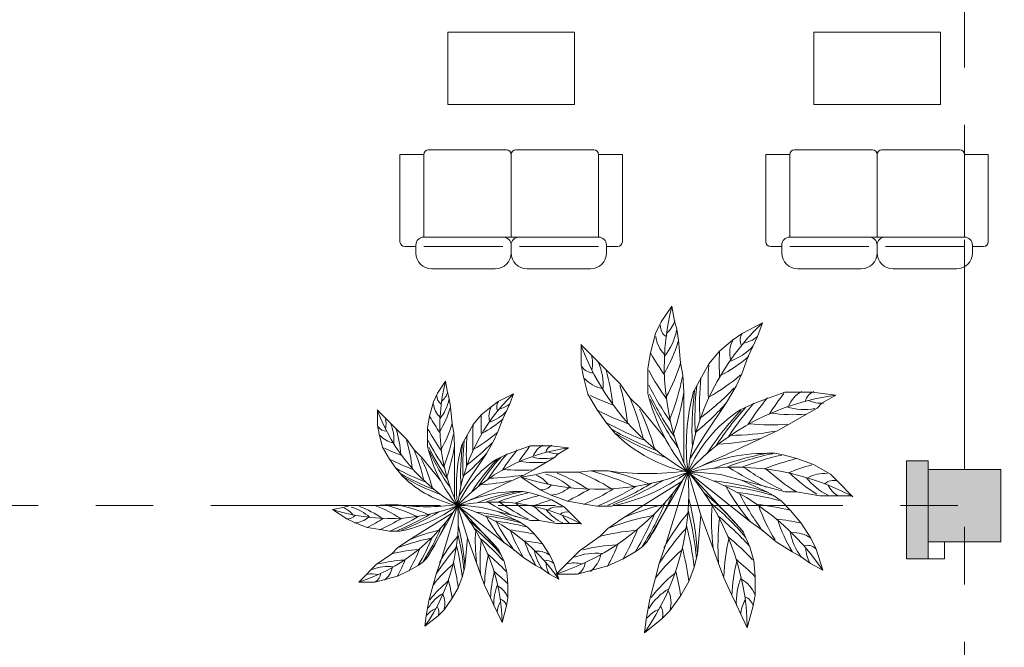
# Model space of a CAD drawing. Header units: centimetres. Extents: x -2574 to 3083, y -1 to 3760.
# Tile 38 of 58: x 665 to 1209, y 1770 to 2117. Entities that reach past the tile are written whole.
import ezdxf

# ---------------------------------------------------------------- set-up
doc = ezdxf.new("R2010")
doc.units = ezdxf.units.CM
doc.linetypes.add('Oś', pattern=[222.25, 127, -31.75, 31.75, -31.75])
for name, color, linetype, lineweight in [('A-WALL', 113, 'Continuous', 13), ('I-FURN', 30, 'Continuous', 9), ('L-PLNT', 71, 'Continuous', 9), ('S-GRID', 1, 'Continuous', 13)]:
    doc.layers.add(name, color=color, linetype=linetype, lineweight=lineweight)
doc.layers.add('A-WALL-PATT', color=111, linetype='Continuous', lineweight=13, plot=False)
doc.layers.add('S-COLS', color=52, linetype='Continuous', lineweight=13, plot=False)

msp = doc.modelspace()

# ---------------------------------------------------------------- hatches: boundary and pattern name
at = {"layer": 'S-COLS', "lineweight": 9}
msp.add_hatch(color=251, dxfattribs=at).paths.add_polyline_path([(1167.38, 1828.33), (1207.38, 1828.33), (1207.38, 1868.33), (1167.38, 1868.33), (1167.38, 1836.42)], flags=0)

# ---------------------------------------------------------------- linework, layer by layer
at = {"layer": 'A-WALL', "color": 251, "lineweight": 9}
for p, q in [((1155.38, 1873.08), (1155.38, 1818.83)), ((1167.38, 1873.08), (1155.38, 1873.08)), ((1167.38, 1868.33), (1167.38, 1873.08)), ((1167.38, 1818.83), (1167.38, 1828.33)), ((1176.38, 1828.33), (1176.38, 1818.83)), ((1155.38, 1818.83), (1176.38, 1818.83))]:
    msp.add_line(p, q, dxfattribs=at)
at = {"layer": 'A-WALL-PATT', "color": 251, "linetype": 'Continuous', "lineweight": 9, "extrusion": (0, 0, -1)}
for points in [[(-1155.38, 1818.83), (-1167.38, 1873.08), (-1155.38, 1873.08)], [(-1167.38, 1873.08), (-1155.38, 1818.83), (-1167.38, 1818.83)]]:
    msp.add_solid(points, dxfattribs=at)
at = {"layer": 'I-FURN', "color": 251, "lineweight": 9}
for p, q in [((901.94, 2109.95), (901.94, 2069.95)), ((971.94, 2109.95), (901.94, 2109.95)), ((971.94, 2069.95), (971.94, 2109.95)), ((1104.11, 2109.95), (1104.11, 2069.95)), ((1174.11, 2109.95), (1104.11, 2109.95)), ((1174.11, 2069.95), (1174.11, 2109.95)), ((901.94, 2069.95), (971.94, 2069.95)), ((1104.11, 2069.95), (1174.11, 2069.95)), ((875.52, 2042.32), (888.68, 2042.32)), ((875.52, 1994.13), (875.52, 2042.32)), ((888.68, 2042.32), (888.68, 1996.69)), ((934.31, 2044.95), (891.31, 2044.95)), ((936.94, 1996.69), (936.94, 2042.32)), ((939.58, 2044.95), (982.57, 2044.95)), ((985.21, 2042.32), (998.37, 2042.32)), ((985.21, 1996.69), (985.21, 2042.32)), ((998.37, 2042.32), (998.37, 1994.13)), ((1077.69, 2042.32), (1090.85, 2042.32)), ((1077.69, 1994.13), (1077.69, 2042.32)), ((1090.85, 2042.32), (1090.85, 1996.69)), ((1136.48, 2044.95), (1093.48, 2044.95)), ((1139.11, 1996.69), (1139.11, 2042.32)), ((1141.75, 2044.95), (1184.74, 2044.95)), ((1187.38, 2042.32), (1200.54, 2042.32)), ((1187.38, 1996.69), (1187.38, 2042.32)), ((1200.54, 2042.32), (1200.54, 1994.13)), ((888.68, 1996.69), (936.94, 1996.69)), ((936.94, 1996.69), (985.21, 1996.69)), ((1090.85, 1996.69), (1139.11, 1996.69)), ((1139.11, 1996.69), (1187.38, 1996.69)), ((884.29, 1991.49), (878.15, 1991.49)), ((884.29, 1987.91), (884.29, 1992.3)), ((888.68, 1991.49), (932.4, 1991.49)), ((936.94, 1987.91), (936.94, 1992.3)), ((985.21, 1991.49), (941.49, 1991.49)), ((989.59, 1992.3), (989.59, 1987.91)), ((989.59, 1991.49), (995.74, 1991.49)), ((1086.46, 1991.49), (1080.32, 1991.49)), ((1086.46, 1987.91), (1086.46, 1992.3)), ((1090.85, 1991.49), (1134.57, 1991.49)), ((1139.11, 1987.91), (1139.11, 1992.3)), ((1187.38, 1991.49), (1143.66, 1991.49)), ((1191.76, 1992.3), (1191.76, 1987.91)), ((1191.76, 1991.49), (1197.91, 1991.49)), ((928.17, 1979.14), (893.07, 1979.14)), ((980.82, 1979.14), (945.72, 1979.14)), ((1130.34, 1979.14), (1095.24, 1979.14)), ((1182.99, 1979.14), (1147.89, 1979.14))]:
    msp.add_line(p, q, dxfattribs=at)
for centre, radius, start, end in [((891.31, 2042.32), 2.63, 90, 180), ((934.31, 2042.32), 2.63, 0, 90), ((939.58, 2042.32), 2.63, 90, 180), ((982.57, 2042.32), 2.63, 0, 90), ((1093.48, 2042.32), 2.63, 90, 180), ((1136.48, 2042.32), 2.63, 0, 90), ((1141.75, 2042.32), 2.63, 90, 180), ((1184.74, 2042.32), 2.63, 0, 90), ((888.68, 1992.3), 4.39, 90, 180), ((932.56, 1992.3), 4.39, 0, 90), ((941.33, 1992.3), 4.39, 90, 180), ((985.21, 1992.3), 4.39, 0, 90), ((1090.85, 1992.3), 4.39, 90, 180), ((1134.73, 1992.3), 4.39, 0, 90), ((1143.5, 1992.3), 4.39, 90, 180), ((1187.38, 1992.3), 4.39, 0, 90), ((878.15, 1994.13), 2.63, 180, 270), ((995.74, 1994.13), 2.63, 270, 0), ((1080.32, 1994.13), 2.63, 180, 270), ((1197.91, 1994.13), 2.63, 270, 0), ((893.07, 1987.91), 8.77, 180, 270), ((928.17, 1987.91), 8.77, 270, 0), ((945.72, 1987.91), 8.77, 180, 270), ((980.82, 1987.91), 8.77, 270, 0), ((1095.24, 1987.91), 8.77, 180, 270), ((1130.34, 1987.91), 8.77, 270, 0), ((1147.89, 1987.91), 8.77, 180, 270), ((1182.99, 1987.91), 8.77, 270, 0)]:
    msp.add_arc(centre, radius, start, end, dxfattribs=at)
at = {"layer": 'L-PLNT', "color": 251, "lineweight": 9}
for p, q in [((1019.75, 1949.78), (1025.76, 1958.56)), ((1025.76, 1958.56), (1027.23, 1950.2)), ((1016.76, 1943.36), (1019.75, 1949.78)), ((1027.23, 1950.2), (1028.41, 1945.82)), ((1064.6, 1943.46), (1075.76, 1949.31)), ((1075.76, 1949.31), (1073.04, 1941.83)), ((1013.92, 1932.76), (1016.76, 1943.36)), ((1028.41, 1945.82), (1029.48, 1939.74)), ((1059.3, 1939.75), (1064.6, 1943.46)), ((975.38, 1937.4), (981.29, 1931.49)), ((975.66, 1926.02), (975.66, 1936.63)), ((1029.48, 1939.74), (1030.57, 1927.22)), ((1052.03, 1933.65), (1059.3, 1939.75)), ((1073.04, 1941.83), (1067.66, 1930.29)), ((981.29, 1931.49), (985.1, 1927.68)), ((1012.39, 1924.1), (1013.92, 1932.76)), ((1046.1, 1926.59), (1052.03, 1933.65)), ((976.82, 1919.43), (975.66, 1926.02)), ((985.1, 1927.68), (989.25, 1923.53)), ((1030.57, 1927.22), (1031.77, 1920.45)), ((1037.77, 1911.55), (1046.1, 1926.59)), ((1067.66, 1930.29), (1064.34, 1921.16)), ((989.25, 1923.53), (997.17, 1915.61)), ((1012.39, 1910.33), (1012.39, 1924.1)), ((1031.77, 1920.45), (1032.42, 1911.07)), ((1064.34, 1921.16), (1061.18, 1914.4)), ((896.21, 1910.51), (900.71, 1917.09)), ((900.71, 1917.09), (901.82, 1910.82)), ((979.39, 1909.83), (976.82, 1919.43)), ((997.17, 1915.61), (1002.53, 1907.96)), ((893.96, 1905.69), (896.21, 1910.51)), ((901.82, 1910.82), (902.7, 1907.53)), ((929.85, 1905.77), (938.22, 1910.15)), ((938.22, 1910.15), (936.17, 1904.54)), ((984.41, 1901.15), (979.39, 1909.83)), ((1032.42, 1911.07), (1032.42, 1871.79)), ((1061.18, 1914.4), (1055.9, 1905.25)), ((1078.02, 1907.23), (1088.17, 1910.92)), ((1088.17, 1910.92), (1096.73, 1910.92)), ((1096.73, 1910.92), (1103.23, 1910.92)), ((1103.23, 1910.92), (1116.37, 1909.39)), ((1116.37, 1909.39), (1108.55, 1904.87)), ((891.83, 1897.74), (893.96, 1905.69)), ((902.7, 1907.53), (903.5, 1902.98)), ((925.87, 1902.98), (929.85, 1905.77)), ((936.17, 1904.54), (932.14, 1895.89)), ((1002.53, 1907.96), (1008.18, 1902.3)), ((1055.9, 1905.25), (1044.27, 1888.01)), ((1063.44, 1901.18), (1070.73, 1904.58)), ((1070.73, 1904.58), (1078.02, 1907.23)), ((1108.55, 1904.87), (1105.93, 1902.25)), ((862.93, 1901.22), (867.36, 1896.78)), ((863.14, 1892.68), (863.14, 1900.64)), ((903.5, 1902.98), (904.32, 1893.58)), ((915.97, 1893.11), (920.42, 1898.41)), ((920.42, 1898.41), (925.87, 1902.98)), ((989.18, 1894.34), (984.41, 1901.15)), ((1008.18, 1902.3), (1022.13, 1885.28)), ((1100.09, 1898.89), (1090.45, 1893.32)), ((1105.93, 1902.25), (1100.09, 1898.89)), ((867.36, 1896.78), (870.22, 1893.93)), ((870.22, 1893.93), (873.33, 1890.81)), ((890.69, 1891.24), (891.83, 1897.74)), ((904.32, 1893.58), (905.22, 1888.5)), ((909.72, 1881.83), (915.97, 1893.11)), ((932.14, 1895.89), (929.65, 1889.04)), ((994.28, 1888.26), (989.18, 1894.34)), ((1090.45, 1893.32), (1084.29, 1889.76)), ((864.01, 1887.74), (863.14, 1892.68)), ((865.94, 1880.54), (864.01, 1887.74)), ((873.33, 1890.81), (879.27, 1884.87)), ((890.69, 1880.91), (890.69, 1891.24)), ((905.22, 1888.5), (905.71, 1881.47)), ((929.65, 1889.04), (927.28, 1883.97)), ((1044.27, 1888.01), (1035.68, 1874.07)), ((1084.29, 1889.76), (1075.58, 1885.7)), ((879.27, 1884.87), (883.29, 1879.14)), ((927.28, 1883.97), (923.32, 1877.11)), ((869.7, 1874.03), (865.94, 1880.54)), ((883.29, 1879.14), (887.53, 1874.89)), ((905.71, 1881.47), (905.71, 1852.01)), ((923.32, 1877.11), (914.6, 1864.18)), ((928.97, 1874.05), (934.45, 1876.6)), ((934.45, 1876.6), (939.91, 1878.59)), ((939.91, 1878.59), (947.52, 1881.36)), ((947.52, 1881.36), (953.94, 1881.36)), ((953.94, 1881.36), (958.82, 1881.36)), ((958.82, 1881.36), (968.67, 1880.21)), ((962.81, 1876.82), (960.84, 1874.86)), ((968.67, 1880.21), (962.81, 1876.82)), ((1082.68, 1877.22), (1078.22, 1877.22)), ((1087.19, 1876.42), (1082.68, 1877.22)), ((873.28, 1868.92), (869.7, 1874.03)), ((887.53, 1874.89), (897.99, 1862.13)), ((956.46, 1872.33), (949.24, 1868.16)), ((960.84, 1874.86), (956.46, 1872.33)), ((1094.84, 1874.37), (1087.19, 1876.42)), ((1103.92, 1871.07), (1094.84, 1874.37)), ((877.1, 1864.37), (873.28, 1868.92)), ((949.24, 1868.16), (944.62, 1865.49)), ((949.96, 1865.38), (955.48, 1866.86)), ((955.48, 1866.86), (960.7, 1866.86)), ((960.7, 1866.86), (973.99, 1866.86)), ((973.99, 1866.86), (981.18, 1867.49)), ((981.18, 1867.49), (990.47, 1867.49)), ((1034.64, 1866.86), (1022.43, 1826.92)), ((1040.14, 1866.86), (1034.54, 1866.86)), ((1034.64, 1866.86), (1069.12, 1839.41)), ((1064.88, 1834.12), (1034.64, 1866.86)), ((1041.81, 1843.06), (1034.64, 1866.86)), ((1052.55, 1865.54), (1040.14, 1866.86)), ((1113.39, 1865.61), (1103.92, 1871.07)), ((914.6, 1864.18), (908.16, 1853.72)), ((944.62, 1865.49), (938.08, 1862.45)), ((942.55, 1864.07), (949.96, 1865.38)), ((952.93, 1857.01), (942.55, 1864.07)), ((998.59, 1841.42), (1031.33, 1861.88)), ((1011.92, 1828.12), (1031.33, 1861.88)), ((1064.14, 1862.43), (1052.55, 1865.54)), ((1064.14, 1862.43), (1075.93, 1859.27)), ((1078.64, 1855.67), (1064.14, 1862.43)), ((1117.03, 1861.96), (1113.39, 1865.61)), ((1125.76, 1853.23), (1117.03, 1861.96)), ((943.4, 1856.08), (940.06, 1856.08)), ((946.79, 1855.49), (943.4, 1856.08)), ((952.52, 1853.95), (946.79, 1855.49)), ((959.13, 1854.12), (952.93, 1857.01)), ((1075.93, 1859.27), (1088.29, 1855.96)), ((1081.79, 1853.85), (1078.64, 1855.67)), ((1088.29, 1855.96), (1094.51, 1855.96)), ((1094.51, 1855.96), (1107.47, 1853.68)), ((959.34, 1851.47), (952.52, 1853.95)), ((968.12, 1850.84), (959.13, 1854.12)), ((966.44, 1847.37), (959.34, 1851.47)), ((977.63, 1849.17), (968.12, 1850.84)), ((1086.03, 1850.89), (1081.79, 1853.85)), ((1091.22, 1845.69), (1086.03, 1850.89)), ((1107.47, 1853.68), (1112.92, 1853.68)), ((1112.92, 1853.68), (1117.52, 1853.68)), ((1117.52, 1853.68), (1124.92, 1853.68)), ((838.31, 1846.22), (843.87, 1847.2)), ((846.1, 1840.92), (838.31, 1846.22)), ((843.87, 1847.2), (848, 1848.31)), ((848, 1848.31), (851.92, 1848.31)), ((851.92, 1848.31), (861.89, 1848.31)), ((861.89, 1848.31), (867.28, 1848.78)), ((867.28, 1848.78), (874.25, 1848.78)), ((880.34, 1829.24), (904.89, 1844.58)), ((890.34, 1819.26), (904.89, 1844.58)), ((907.38, 1848.31), (898.22, 1818.36)), ((911.5, 1848.31), (907.3, 1848.31)), ((907.38, 1848.31), (933.23, 1827.72)), ((930.06, 1823.75), (907.38, 1848.31)), ((912.75, 1830.46), (907.38, 1848.31)), ((920.81, 1847.32), (911.5, 1848.31)), ((929.5, 1844.99), (920.81, 1847.32)), ((929.5, 1844.99), (938.34, 1842.62)), ((940.38, 1839.92), (929.5, 1844.99)), ((969.17, 1844.64), (966.44, 1847.37)), ((975.72, 1838.09), (969.17, 1844.64)), ((984.35, 1847.98), (977.63, 1849.17)), ((992.15, 1847.98), (984.35, 1847.98)), ((1097.11, 1838.68), (1091.22, 1845.69)), ((850.75, 1838.76), (846.1, 1840.92)), ((857.49, 1836.3), (850.75, 1838.76)), ((938.34, 1842.62), (947.62, 1840.14)), ((942.74, 1838.56), (940.38, 1839.92)), ((945.92, 1836.33), (942.74, 1838.56)), ((947.62, 1840.14), (952.28, 1840.14)), ((952.28, 1840.14), (962, 1838.43)), ((990.44, 1835.72), (998.59, 1841.42)), ((1039.93, 1821.54), (1041.81, 1843.06)), ((1041.81, 1843.06), (1048.54, 1824.58)), ((1069.12, 1839.41), (1075.4, 1835.01)), ((1102.56, 1830.28), (1097.11, 1838.68)), ((864.62, 1835.04), (857.49, 1836.3)), ((869.65, 1834.16), (864.62, 1835.04)), ((875.51, 1834.16), (869.65, 1834.16)), ((949.81, 1832.44), (945.92, 1836.33)), ((962, 1838.43), (966.09, 1838.43)), ((966.09, 1838.43), (969.54, 1838.43)), ((969.54, 1838.43), (975.09, 1838.43)), ((986.06, 1831.34), (990.44, 1835.72)), ((1068.86, 1825.58), (1064.88, 1834.12)), ((1075.4, 1835.01), (1083.34, 1828.35)), ((874.23, 1824.96), (880.34, 1829.24)), ((911.34, 1814.33), (912.75, 1830.46)), ((912.75, 1830.46), (917.8, 1816.6)), ((933.23, 1827.72), (937.95, 1824.42)), ((954.23, 1827.18), (949.81, 1832.44)), ((974.65, 1823.35), (986.06, 1831.34)), ((1009.09, 1825.29), (1011.92, 1828.12)), ((1083.34, 1828.35), (1092.25, 1822.78)), ((1105.52, 1824.21), (1102.56, 1830.28)), ((870.94, 1821.67), (874.23, 1824.96)), ((933.04, 1817.35), (930.06, 1823.75)), ((937.95, 1824.42), (943.9, 1819.43)), ((958.32, 1820.88), (954.23, 1827.18)), ((970.56, 1819.26), (974.65, 1823.35)), ((998.87, 1818.94), (1005.5, 1822.77)), ((1005.5, 1822.77), (1009.09, 1825.29)), ((1022.43, 1826.92), (1018.8, 1816.37)), ((1048.54, 1824.58), (1051.52, 1816.38)), ((1070.95, 1817.78), (1068.86, 1825.58)), ((1092.25, 1822.78), (1097.08, 1819.99)), ((1109.08, 1812.57), (1105.52, 1824.21)), ((862.38, 1815.68), (870.94, 1821.67)), ((885.52, 1815.25), (888.21, 1817.13)), ((888.21, 1817.13), (890.34, 1819.26)), ((898.22, 1818.36), (895.5, 1810.45)), ((934.61, 1811.51), (933.04, 1817.35)), ((943.9, 1819.43), (950.58, 1815.25)), ((960.54, 1816.33), (958.32, 1820.88)), ((967.27, 1815.97), (970.56, 1819.26)), ((990.32, 1814.96), (998.87, 1818.94)), ((1037.97, 1814.25), (1039.93, 1821.54)), ((1071.71, 1809.06), (1070.95, 1817.78)), ((1097.08, 1819.99), (1102.23, 1816.38)), ((856.85, 1810.14), (859.31, 1812.61)), ((859.31, 1812.61), (862.38, 1815.68)), ((874.14, 1809.39), (880.54, 1812.38)), ((880.54, 1812.38), (885.52, 1815.25)), ((909.88, 1808.85), (911.34, 1814.33)), ((917.8, 1816.6), (920.04, 1810.46)), ((935.18, 1804.96), (934.61, 1811.51)), ((950.58, 1815.25), (954.2, 1813.16)), ((954.2, 1813.16), (958.07, 1810.46)), ((963.21, 1807.59), (960.54, 1816.33)), ((961.77, 1810.47), (967.27, 1815.97)), ((973.58, 1810.47), (990.32, 1814.96)), ((1018.8, 1816.37), (1016.66, 1808.38)), ((1035.1, 1806.36), (1037.97, 1814.25)), ((1051.52, 1816.38), (1054.45, 1808.34)), ((1102.23, 1816.38), (1109.08, 1812.57)), ((852.73, 1806.02), (856.85, 1810.14)), ((852.73, 1806.02), (861.58, 1806.02)), ((861.58, 1806.02), (874.14, 1809.39)), ((895.5, 1810.45), (893.89, 1804.45)), ((907.72, 1802.94), (909.88, 1808.85)), ((920.04, 1810.46), (922.23, 1804.42)), ((958.07, 1810.46), (963.21, 1807.59)), ((961.77, 1810.47), (973.58, 1810.47)), ((1016.66, 1808.38), (1013.5, 1796.58)), ((1030.62, 1798.59), (1035.1, 1806.36)), ((1054.45, 1808.34), (1058.88, 1798.83)), ((1071.71, 1798.86), (1071.71, 1809.06)), ((893.89, 1804.45), (891.52, 1795.6)), ((904.36, 1797.11), (907.72, 1802.94)), ((922.23, 1804.42), (925.56, 1797.29)), ((935.18, 1797.31), (935.18, 1804.96)), ((891.52, 1795.6), (890.06, 1787.35)), ((899.91, 1790.75), (904.36, 1797.11)), ((925.56, 1797.29), (927.45, 1793.24)), ((934.4, 1792.86), (935.18, 1797.31)), ((1013.5, 1796.58), (1011.55, 1785.57)), ((1024.68, 1790.11), (1030.62, 1798.59)), ((1058.88, 1798.83), (1061.4, 1793.43)), ((1070.67, 1792.92), (1071.71, 1798.86)), ((896.59, 1787.43), (899.91, 1790.75)), ((927.45, 1793.24), (929.22, 1789.43)), ((931.95, 1783.73), (934.4, 1792.86)), ((1020.26, 1785.69), (1024.68, 1790.11)), ((1061.4, 1793.43), (1063.77, 1788.35)), ((1067.4, 1780.74), (1070.67, 1792.92)), ((896.59, 1787.43), (889.29, 1781.62)), ((890.06, 1787.35), (889.29, 1781.62)), ((929.22, 1789.43), (931.95, 1783.73)), ((1020.26, 1785.69), (1010.53, 1777.93)), ((1011.55, 1785.57), (1010.53, 1777.93)), ((1063.77, 1788.35), (1067.4, 1780.74))]:
    msp.add_line(p, q, dxfattribs=at)
for centre, radius, start, end in [((1157.13, 1925.01), 135.59, 165.6722, 205.3952), ((1026.41, 1947.57), 7.01, 177.5807, 236.8411), ((1011.93, 1955.43), 16.17, 312.2337, 342.1531), ((1169.32, 1851.17), 135.59, 133.6319, 173.355), ((996.1, 1951.42), 32.79, 321.2407, 348.8143), ((1070.48, 1939.65), 7.01, 145.5404, 204.8009), ((1102.65, 1984.16), 135.59, 200.5185, 239.8955), ((1033.45, 1943.74), 16.7, 186.6805, 225.3361), ((947.85, 1964.39), 85.26, 329.8542, 342.6334), ((1046.83, 1958.98), 32.79, 289.2004, 316.774), ((1074.42, 1932.66), 16.7, 154.6403, 193.2959), ((1062.38, 1953.98), 16.17, 280.1934, 310.1128), ((965.76, 1926.99), 16.17, 346.734, 16.6534), ((1152.78, 2012.26), 160.01, 209.9899, 214.9402), ((1211.92, 1927.43), 160.01, 177.9496, 182.8999), ((954.98, 1914.72), 32.79, 355.741, 23.3146), ((931.11, 1958.32), 104.21, 331.3545, 342.9126), ((1205.74, 1915.72), 160.01, 176.3286, 182.972), ((1012.81, 1995.57), 85.26, 297.814, 310.5932), ((982.14, 1928.71), 7.01, 212.081, 271.3414), ((907.87, 1898.07), 85.26, 4.3545, 17.1337), ((1153.76, 1999.05), 160.01, 208.3688, 215.0123), ((995.4, 1999.31), 104.21, 299.3143, 310.8723), ((999.24, 1891.92), 101.69, 165.6722, 205.3952), ((990.12, 1929.54), 16.7, 221.1808, 259.8364), ((897.51, 1883.59), 104.21, 5.8548, 17.4128), ((1155.84, 1986.86), 160.01, 206.7498, 215.1093), ((893.99, 1947.69), 140.44, 338.4771, 348.4323), ((1201.04, 1904.28), 160.01, 174.7096, 183.069), ((890.35, 1914.74), 12.13, 312.2337, 342.1531), ((1008.39, 1836.54), 101.69, 133.6319, 173.355), ((1119.72, 1937.64), 110.75, 194.2752, 219.7248), ((1157.86, 1978.76), 160.01, 205.4841, 215.2035), ((904.92, 1930.38), 128.89, 340.8363, 351.2284), ((1147.17, 1881.44), 113.47, 164.6147, 187.3853), ((1134.38, 1775), 135.59, 97.6319, 137.355), ((1196.85, 1890.32), 160.01, 172.2799, 183.2595), ((1198.46, 1896.34), 160.01, 173.4439, 183.1632), ((958.3, 2010), 140.44, 306.4368, 316.392), ((1213.67, 1811.66), 160.01, 141.9496, 146.8999), ((1105.5, 1896.71), 16.7, 118.6403, 157.2959), ((1106.42, 1904.68), 7.01, 109.5404, 168.8009), ((906.49, 1905.97), 12.53, 186.6805, 225.3361), ((901.2, 1908.85), 5.26, 177.5807, 236.8411), ((878.47, 1911.73), 24.59, 321.2407, 348.8143), ((934.26, 1902.9), 5.26, 145.5404, 204.8009), ((928.18, 1913.65), 12.13, 280.1934, 310.1128), ((1049.65, 2053.6), 160.01, 244.4902, 249.4404), ((872.94, 1853.81), 140.44, 12.9774, 22.9325), ((1159.7, 1972.8), 160.01, 204.3202, 215.2997), ((958.38, 1989.52), 128.89, 308.796, 319.1882), ((1191.26, 1799.33), 160.01, 138.7096, 147.069), ((1201.79, 1805.81), 160.01, 140.3286, 146.972), ((1108.29, 1921.04), 16.17, 244.1934, 274.1128), ((958.38, 1936.29), 101.69, 200.5185, 239.8955), ((842.28, 1921.46), 63.95, 329.8542, 342.6334), ((916.52, 1917.41), 24.59, 289.2004, 316.774), ((937.21, 1897.66), 12.53, 154.6403, 193.2959), ((1057.94, 2043.27), 160.01, 242.8691, 249.5126), ((891.76, 1845.74), 128.89, 15.3366, 25.7287), ((1105.42, 1836.7), 76.94, 123.0736, 156.9264), ((1179.66, 1790.49), 160.01, 136.2799, 147.2595), ((1184.51, 1794.42), 160.01, 137.4439, 147.1632), ((1092.64, 1983.82), 85.26, 261.814, 274.5932), ((1098.66, 1934.22), 32.79, 253.2004, 280.774), ((855.72, 1893.41), 12.13, 346.734, 16.6534), ((847.63, 1884.21), 24.59, 355.741, 23.3146), ((995.98, 1957.36), 120.01, 209.9899, 214.9402), ((829.73, 1916.9), 78.16, 331.3545, 342.9126), ((1040.34, 1893.74), 120.01, 177.9496, 182.8999), ((891.01, 1944.85), 63.95, 297.814, 310.5932), ((1066.55, 2034.4), 160.01, 241.2501, 249.6096), ((1080.75, 1997.08), 104.21, 263.3143, 274.8723), ((868, 1894.7), 5.26, 212.081, 271.3414), ((812.3, 1871.72), 63.95, 4.3545, 17.1337), ((996.72, 1947.45), 120.01, 208.3688, 215.0123), ((801.89, 1908.94), 105.33, 338.4771, 348.4323), ((1035.7, 1884.95), 120.01, 176.3286, 182.972), ((877.95, 1947.65), 78.16, 299.3143, 310.8723), ((1072.81, 2028.87), 160.01, 239.9844, 249.7037), ((1051.16, 1946.68), 81.54, 225.7618, 258.2382), ((1077.7, 2025), 160.01, 238.8205, 249.8), ((1057.02, 2027.53), 140.44, 270.4368, 280.392), ((873.98, 1895.32), 12.53, 221.1808, 259.8364), ((804.53, 1860.86), 78.16, 5.8548, 17.4128), ((998.27, 1938.31), 120.01, 206.7498, 215.1093), ((1029.04, 1865.9), 120.01, 172.2799, 183.2595), ((1030.24, 1870.43), 120.01, 173.4439, 183.1632), ((1032.18, 1876.38), 120.01, 174.7096, 183.069), ((850.12, 1955.67), 105.33, 306.4368, 316.392), ((-847.73, 6010.26), 4550.94, 294.43254, 295), ((1045.05, 2010.92), 128.89, 272.796, 283.1882), ((918.63, 1988.37), 120.01, 244.4902, 249.4404), ((786.1, 1838.53), 105.33, 12.9774, 22.9325), ((971.18, 1901.39), 83.06, 194.2752, 219.7248), ((999.79, 1932.24), 120.01, 205.4841, 215.2035), ((1001.17, 1927.77), 120.01, 204.3202, 215.2997), ((810.09, 1895.95), 96.66, 340.8363, 351.2284), ((991.77, 1859.25), 85.1, 164.6147, 187.3853), ((982.18, 1779.42), 101.69, 97.6319, 137.355), ((850.18, 1940.31), 96.66, 308.796, 319.1882), ((1024.84, 1797.67), 120.01, 138.7096, 147.069), ((1032.73, 1802.53), 120.01, 140.3286, 146.972), ((1041.65, 1806.92), 120.01, 141.9496, 146.8999), ((960.52, 1870.7), 12.53, 118.6403, 157.2959), ((961.21, 1876.68), 5.26, 109.5404, 168.8009), ((962.61, 1888.95), 12.13, 244.1934, 274.1128), ((1078.22, 1780.4), 96.82, 90, 116.7507), ((1107.08, 1719.83), 160.01, 100.2799, 111.2595), ((1113.31, 1720.17), 160.01, 101.4439, 111.1632), ((924.85, 1980.62), 120.01, 242.8691, 249.5126), ((800.21, 1832.47), 96.66, 15.3366, 25.7287), ((960.46, 1825.7), 57.7, 123.0736, 156.9264), ((1016.14, 1791.03), 120.01, 136.2799, 147.2595), ((1019.77, 1793.99), 120.01, 137.4439, 147.1632), ((950.88, 1936.03), 63.95, 261.814, 274.5932), ((955.39, 1898.84), 24.59, 253.2004, 280.774), ((1121.66, 1720.17), 160.01, 102.7096, 111.069), ((1133.98, 1719.23), 160.01, 104.3286, 110.972), ((931.31, 1973.97), 120.01, 241.2501, 249.6096), ((936, 1969.82), 120.01, 239.9844, 249.7037), ((941.96, 1945.98), 78.16, 263.3143, 274.8723), ((984.74, 1992.93), 135.59, 251.8706, 291.5936), ((920.16, 1939.52), 135.59, 287.8706, 327.5936), ((931.57, 1786.72), 85.26, 56.0526, 68.8318), ((936.52, 1769.62), 104.21, 57.5529, 69.111), ((944.66, 1731.88), 140.44, 64.6755, 74.6307), ((1012.07, 2026.56), 160.54, 262.2674, 277.7326), ((962.66, 1741.64), 128.89, 67.0347, 77.4268), ((971.01, 1952.49), 106.63, 281.4328, 306.5672), ((899.5, 1855.77), 135.59, 324.9681, 4.6912), ((1061.34, 1733.92), 135.59, 62.034, 101.355), ((996.71, 1736.68), 135.59, 34.0339, 73.7569), ((931.83, 1778.45), 135.59, 0.9681, 40.6912), ((1127.74, 1977.29), 128.89, 236.796, 247.1882), ((1147.19, 1983.69), 140.44, 234.4368, 244.392), ((1148.49, 1945.11), 104.21, 227.3143, 238.8723), ((1147.04, 1716.97), 160.01, 105.9496, 110.8999), ((1150.31, 1927.39), 85.26, 225.814, 238.5932), ((1109.51, 1849.36), 16.7, 82.6403, 121.2959), ((919.76, 1908.18), 61.15, 225.7618, 258.2382), ((939.67, 1966.92), 120.01, 238.8205, 249.8), ((-504.4, 4955.86), 3413.21, 294.43254, 295), ((915.18, 1956.36), 96.66, 272.796, 283.1882), ((924.16, 1968.82), 105.33, 270.4368, 280.392), ((944.76, 1850.07), 16.17, 38.4321, 68.3515), ((947.71, 1834.01), 32.79, 47.4391, 75.0127), ((931.15, 1997.23), 160.01, 291.6825, 301.4019), ((937.22, 1998.66), 160.01, 290.5186, 301.4981), ((1030.73, 1703), 160.01, 72.6819, 83.6614), ((1126.03, 1883.73), 32.79, 217.2004, 244.774), ((1114.94, 1855.26), 7.01, 73.5404, 132.8009), ((940.06, 1783.47), 72.62, 90, 116.7507), ((961.7, 1738.04), 120.01, 100.2799, 111.2595), ((966.38, 1738.29), 120.01, 101.4439, 111.1632), ((972.64, 1738.29), 120.01, 102.7096, 111.069), ((953.56, 1863.99), 7.01, 263.7791, 323.0395), ((957.85, 1870.77), 16.7, 272.879, 311.5346), ((897.4, 1994.37), 160.01, 296.1883, 301.1386), ((910.64, 1994.48), 160.01, 294.5673, 301.2107), ((922.94, 1995.74), 160.01, 292.9483, 301.3077), ((878.36, 1916.23), 160.01, 326.5186, 337.4981), ((941.96, 1731.68), 160.01, 39.6161, 50.5957), ((1036.4, 1700.42), 160.01, 73.8458, 83.5652), ((1168.3, 1921.6), 128.89, 209.198, 219.5901), ((1043.8, 1696.55), 160.01, 75.1116, 83.471), ((1188.51, 1918.26), 140.44, 206.8388, 216.794), ((1126.07, 1867.4), 16.17, 208.1934, 238.1128), ((927.4, 1748.61), 101.69, 62.034, 101.355), ((977.2, 1931.13), 96.66, 236.796, 247.1882), ((991.79, 1935.94), 105.33, 234.4368, 244.392), ((981.88, 1737.59), 120.01, 104.3286, 110.972), ((992.76, 1907), 78.16, 227.3143, 238.8723), ((991.67, 1735.9), 120.01, 105.9496, 110.8999), ((874.29, 1911.5), 160.01, 327.6825, 337.4019), ((880.2, 1811.97), 160.01, 3.6161, 14.5957), ((945.31, 1726.41), 160.01, 40.7801, 50.4994), ((869.95, 1942.87), 101.69, 251.8706, 291.5936), ((839.97, 1835.72), 12.13, 38.4321, 68.3515), ((842.18, 1823.67), 24.59, 47.4391, 75.0127), ((821.52, 1902.81), 101.69, 287.8706, 327.5936), ((830.08, 1788.21), 63.95, 56.0526, 68.8318), ((833.79, 1775.38), 78.16, 57.5529, 69.111), ((839.89, 1747.08), 105.33, 64.6755, 74.6307), ((890.45, 1968.09), 120.4, 262.2674, 277.7326), ((853.39, 1754.4), 96.66, 67.0347, 77.4268), ((859.66, 1912.54), 79.97, 281.4328, 306.5672), ((834.31, 1947.17), 120.01, 290.5186, 301.4981), ((806.02, 1839.99), 101.69, 324.9681, 4.6912), ((878.93, 1750.68), 101.69, 34.0339, 73.7569), ((830.27, 1782.01), 101.69, 0.9681, 40.6912), ((904.44, 1725.42), 120.01, 72.6819, 83.6614), ((994.13, 1893.71), 63.95, 225.814, 238.5932), ((975.92, 1860.97), 24.59, 217.2004, 244.774), ((963.53, 1835.19), 12.53, 82.6403, 121.2959), ((967.6, 1839.62), 5.26, 73.5404, 132.8009), ((1050.01, 1723.24), 128.89, 103.0347, 113.4268), ((1133.52, 1761.57), 128.89, 140.1322, 150.5244), ((879.82, 1805.74), 160.01, 4.7801, 14.4994), ((1176.52, 1839.8), 128.89, 176.1322, 186.5244), ((1054.29, 1690), 160.01, 76.7306, 83.374), ((1171.78, 1883.47), 104.21, 199.7162, 211.2743), ((846.56, 1846.16), 5.26, 263.7791, 323.0395), ((849.78, 1851.24), 12.53, 272.879, 311.5346), ((804.44, 1943.95), 120.01, 296.1883, 301.1386), ((814.38, 1944.03), 120.01, 294.5673, 301.2107), ((823.6, 1944.97), 120.01, 292.9483, 301.3077), ((829.76, 1946.09), 120.01, 291.6825, 301.4019), ((790.16, 1885.34), 120.01, 326.5186, 337.4981), ((837.87, 1746.93), 120.01, 39.6161, 50.5957), ((908.7, 1723.48), 120.01, 73.8458, 83.5652), ((1007.62, 1889.36), 96.66, 209.198, 219.5901), ((914.25, 1720.58), 120.01, 75.1116, 83.471), ((1022.78, 1886.86), 105.33, 206.8388, 216.794), ((975.95, 1848.72), 12.13, 208.1934, 238.1128), ((1041.18, 1704.76), 140.44, 100.6755, 110.6307), ((868.52, 1905.47), 160.01, 328.9483, 337.3077), ((1191.63, 1825.99), 140.44, 173.7731, 183.7282), ((949.4, 1719.13), 160.01, 42.0458, 50.4052), ((1064.81, 1681.96), 160.01, 78.3516, 83.3019), ((1165.2, 1866.92), 85.26, 198.2159, 210.9952), ((918.9, 1740.6), 96.66, 103.0347, 113.4268), ((787.11, 1881.79), 120.01, 327.6825, 337.4019), ((791.55, 1807.15), 120.01, 3.6161, 14.5957), ((840.38, 1742.98), 120.01, 40.7801, 50.4994), ((1013.79, 1828.02), 96.66, 176.1322, 186.5244), ((922.11, 1715.67), 120.01, 76.7306, 83.374), ((1010.23, 1860.77), 78.16, 199.7162, 211.2743), ((1012.42, 1730.51), 104.21, 93.5529, 105.111), ((859.31, 1897.22), 160.01, 330.5673, 337.2107), ((1137.63, 1741.52), 140.44, 137.7731, 147.7282), ((878.85, 1797.45), 160.01, 6.0458, 14.4052), ((1123.45, 1839.48), 32.79, 189.6024, 217.176), ((1092.89, 1816.66), 16.7, 55.0423, 93.6979), ((912.28, 1726.74), 105.33, 100.6755, 110.6307), ((782.78, 1877.27), 120.01, 328.9483, 337.3077), ((981.54, 1769.35), 96.66, 140.1322, 150.5244), ((791.26, 1802.48), 120.01, 4.7801, 14.4994), ((1025.12, 1817.66), 105.33, 173.7731, 183.7282), ((843.44, 1737.52), 120.01, 42.0458, 50.4052), ((930, 1709.64), 120.01, 78.3516, 83.3019), ((1005.29, 1848.36), 63.95, 198.2159, 210.9952), ((1158.63, 1805.95), 104.21, 166.6505, 178.2085), ((954.61, 1707.93), 160.01, 43.6648, 50.3082), ((890.71, 1746.05), 78.16, 93.5529, 105.111), ((775.88, 1871.08), 120.01, 330.5673, 337.2107), ((984.62, 1754.3), 105.33, 137.7731, 147.7282), ((790.53, 1796.26), 120.01, 6.0458, 14.4052), ((973.98, 1827.77), 24.59, 189.6024, 217.176), ((951.06, 1810.67), 12.53, 55.0423, 93.6979), ((998.36, 1741.45), 85.26, 92.0526, 104.8318), ((848.65, 1889.35), 160.01, 332.1883, 337.1386), ((1099.15, 1744.7), 104.21, 130.6505, 142.2085), ((876.48, 1785.32), 160.01, 7.6648, 14.3082), ((1100.44, 1819.38), 7.01, 45.9424, 105.2029), ((1115.92, 1824.98), 16.17, 180.5954, 210.5148), ((880.16, 1754.25), 63.95, 92.0526, 104.8318), ((767.89, 1865.18), 120.01, 332.1883, 337.1386), ((788.76, 1787.16), 120.01, 7.6648, 14.3082), ((1000.37, 1802.63), 78.16, 166.6505, 178.2085), ((847.36, 1729.11), 120.01, 43.6648, 50.3082), ((956.72, 1812.7), 5.26, 45.9424, 105.2029), ((968.34, 1816.9), 12.13, 180.5954, 210.5148), ((983.62, 1789.19), 32.79, 83.4391, 111.0127), ((970.73, 1816.88), 7.01, 299.7791, 359.0395), ((970.22, 1824.89), 16.7, 308.879, 347.5346), ((1144.09, 1795.68), 85.26, 165.1502, 177.9294), ((959.05, 1695.44), 160.01, 45.2858, 50.2361), ((869.11, 1790.06), 24.59, 83.4391, 111.0127), ((859.06, 1816.83), 12.53, 308.879, 347.5346), ((955.76, 1756.69), 78.16, 130.6505, 142.2085), ((989.46, 1794.93), 63.95, 165.1502, 177.9294), ((850.68, 1719.75), 120.01, 45.2858, 50.2361), ((971.79, 1800.45), 16.17, 74.4321, 104.3515), ((872.73, 1772.61), 160.01, 9.2858, 14.2361), ((860.24, 1798.5), 12.13, 74.4321, 104.3515), ((859.44, 1810.83), 5.26, 299.7791, 359.0395), ((942.4, 1756.88), 63.95, 129.1502, 141.9294), ((785.94, 1777.63), 120.01, 9.2858, 14.2361), ((1081.35, 1744.94), 85.26, 129.1502, 141.9294), ((1094.12, 1795.46), 32.79, 156.5366, 184.1102), ((1056.07, 1793.01), 16.7, 21.9765, 60.6321), ((951.99, 1794.76), 24.59, 156.5366, 184.1102), ((923.45, 1792.93), 12.53, 21.9765, 60.6321), ((1040.8, 1774.13), 32.79, 120.5366, 148.1102), ((1008.57, 1794.52), 16.7, 345.9765, 24.6321), ((911.99, 1778.77), 24.59, 120.5366, 148.1102), ((887.83, 1794.06), 12.53, 345.9765, 24.6321), ((941.33, 1788.73), 12.13, 147.5297, 177.4491), ((929.3, 1791.55), 5.26, 12.8767, 72.1371), ((1079.91, 1787.42), 16.17, 147.5297, 177.4491), ((1063.88, 1791.17), 7.01, 12.8767, 72.1371), ((899.82, 1780.15), 12.13, 111.5297, 141.4491), ((891.75, 1789.5), 5.26, 336.8767, 36.1371), ((1024.57, 1775.98), 16.17, 111.5297, 141.4491), ((1013.81, 1788.44), 7.01, 336.8767, 36.1371)]:
    msp.add_arc(centre, radius, start, end, dxfattribs=at)
at = {"layer": 'S-COLS', "color": 251, "lineweight": 9}
for p, q in [((1207.38, 1868.33), (1167.38, 1868.33)), ((1167.38, 1868.33), (1167.38, 1828.33)), ((1207.38, 1828.33), (1207.38, 1868.33)), ((1167.38, 1828.33), (1207.38, 1828.33))]:
    msp.add_line(p, q, dxfattribs=at)
at = {"layer": 'S-GRID', "color": 251, "linetype": 'Oś', "lineweight": 9}
for p, q in [((1187.38, 2884.27), (1187.38, 27.13)), ((1342.46, 1848.33), (-1368.76, 1848.33))]:
    msp.add_line(p, q, dxfattribs=at)

doc.saveas('drawing.dxf')
